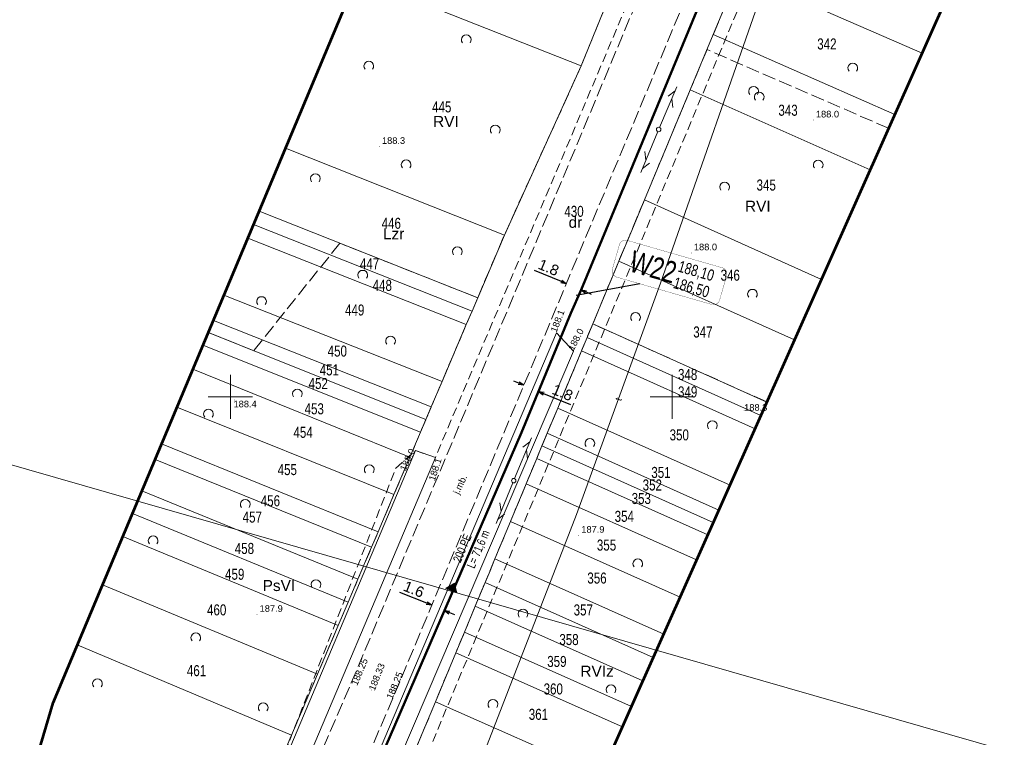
# Model space of a CAD drawing. Header units: metres. Extents: x 7482748 to 7484637, y 5684406 to 5687014.
# Tile 32 of 180: x 7483076 to 7483188, y 5685261 to 5685343. Entities that reach past the tile are written whole.
import ezdxf
from ezdxf.enums import TextEntityAlignment as Align
from ezdxf.lldxf.tags import DXFTag

# ---------------------------------------------------------------- set-up
doc = ezdxf.new("R2010")
doc.units = ezdxf.units.M
doc.header["$MEASUREMENT"] = 0
for name, pattern in [('1', [1.5, 1, -0.5]), ('KTJZ01_500', [2, 1.5, -0.5]), ('l217_500', [2, 1.5, -0.5]), ('l218_500', [1, 0.5, -0.5]), ('PTTL_500', [1.5, 1, -0.5])]:
    doc.linetypes.add(name, pattern=pattern)
for name, color, linetype, lineweight in [('.domiar', 250, 'Continuous', 9), ('.ks tłoczny', 104, 'Continuous', 50), ('_Dzialki', 7, 'Continuous', 0), ('_Dzialki_opis', 7, 'Continuous', 0), ('_Kontury', 7, 'Continuous', 0), ('_Kontury_opis', 7, 'Continuous', 0), ('_Podzial_sekcyjny_krzyze', 7, '1', 13), ('_Uzytki', 7, 'Continuous', 0), ('_Uzytki_opis', 7, 'Continuous', 0), ('_Zakres2', 7, 'Continuous', 0), ('GES__SUSM04_01P', 7, 'Continuous', 13), ('PTTL02_P', 7, 'Continuous', 13), ('RTPW01_P', 7, 'Continuous', 0), ('RTPW02_P', 7, 'Continuous', 0), ('SUPT_L_0', 30, 'Continuous', 13)]:
    doc.layers.add(name, color=color, linetype=linetype, lineweight=lineweight)
doc.layers.add('_ramki_nieplotowane', color=7, linetype='Continuous', lineweight=0, plot=False)
doc.layers.add('GES__SUPT_pL', color=7, linetype='Continuous', lineweight=13, true_color=0xff9100)
doc.layers.add('GES__SUPT_pT', color=7, linetype='Continuous', lineweight=13, true_color=0xff9100, transparency=0.25)
doc.layers.add('IS_kanalizacja_sanitarna', color=7, linetype='SOLID', true_color=0x000000)
doc.layers.add('IS_Opisy_działek_Net', color=7, linetype='SOLID', true_color=0x000000)
doc.layers.add('IS_Węzeł_sieci_kanalizacyjnej_-_opisy', color=7, linetype='Continuous')
for name, color, linetype, lineweight, transparency in [('KTJZ01_O', 7, 'KTJZ01_500', 13, 0.5), ('KTJZ01_T', 7, 'Continuous', 13, 0.25), ('PTRW02_O', 7, 'Continuous', 13, 0.5), ('PTTL02_O', 7, 'PTTL_500', 13, 0.5), ('RTPW01_G', 7, 'Continuous', 13, 0.25), ('RTPW02_G', 7, 'Continuous', 13, 0.25)]:
    doc.layers.add(name, color=color, linetype=linetype, lineweight=lineweight, transparency=transparency)
doc.styles.get("Standard").update_dxf_attribs({"font": 'simplex.shx', "width": 0.75})
doc.styles.add('STYL_ARIAL', font='simplex.shx', dxfattribs={"width": 0.75, "oblique": 0.1})
doc.styles.add('Style-Arial', font='arial.ttf')
tags = doc.linetypes.add('SOLID', pattern=[10, 10, 0]).pattern_tags.tags
tags[6:7] = [DXFTag(74, 4), DXFTag(75, 0), DXFTag(340, '0'), DXFTag(46, 0.0), DXFTag(50, 0.0), DXFTag(44, 0.0), DXFTag(45, 0.0)]
tags[4:5] = [DXFTag(74, 4), DXFTag(75, 0), DXFTag(340, '0'), DXFTag(46, 0.0), DXFTag(50, 0.0), DXFTag(44, 0.0), DXFTag(45, 0.0)]
doc.dimstyles.get("Standard").update_dxf_attribs({"dimtxt": 0.18, "dimasz": 0.18, "dimexe": 0.18, "dimexo": 0.0625, "dimgap": 0.09, "dimtad": 0, "dimtih": 1, "dimtoh": 1, "dimdec": 4, "dimzin": 0, "dimdsep": 46, "dimtxsty": 'Standard', "dimcen": 0.09, "dimadec": 0, "dimazin": 0, "dimtfac": 1, "dimtdec": 4, "dimtofl": 0, "dimtmove": 0, "dimatfit": 3, "dimfxl": 0, "dimtolj": 1, "dimtzin": 0, "dimarcsym": 0})

# ---------------------------------------------------------------- blocks, each defined once
blk = doc.blocks.new('RTPW01')
at = {"layer": 'RTPW01_P', "linetype": 'Continuous', "lineweight": 0}
h = blk.add_hatch(color=256, dxfattribs=at)
edge = h.paths.add_edge_path()
edge.add_arc((0, 0), 0.045, 0, 360)
blk = doc.blocks.new('RTPW01_1')
at = {"layer": 'RTPW02_P', "linetype": 'Continuous', "lineweight": 0}
h = blk.add_hatch(color=256, dxfattribs=at)
edge = h.paths.add_edge_path()
edge.add_arc((0, 0), 0.045, 0, 360)
blk = doc.blocks.new('PTTL02')
at = {"layer": 'PTTL02_P', "linetype": 'Continuous', "lineweight": 13}
blk.add_arc((0, 0), 0.55, 320.48, 219.52, dxfattribs=at)
blk = doc.blocks.new('SUSM04_01_3')
at = {"layer": 'GES__SUSM04_01P', "linetype": 'Continuous', "lineweight": 13}
blk.add_circle((0, 0), 0.25, dxfattribs=at)
blk = doc.blocks.new('SUPT01_19')
at = {"layer": 'SUPT_L_0', "color": 30, "linetype": 'Continuous', "lineweight": 13}
blk.add_line((0.25, 0), (5.25, 0), dxfattribs=at)
at = {"layer": 'SUPT_L_0', "color": 30, "linetype": 'Continuous', "lineweight": 13, "flags": 128}
for points in [[(3.77, 0), (2.9, -0.5)], [(3.9, 0.5), (4.77, 0)]]:
    blk.add_lwpolyline(points, dxfattribs=at)
blk = doc.blocks.new('SUPT01_20')
at = {"layer": 'SUPT_L_0', "color": 30, "linetype": 'Continuous', "lineweight": 13}
blk.add_line((0.25, 0), (5.25, 0), dxfattribs=at)
at = {"layer": 'SUPT_L_0', "color": 30, "linetype": 'Continuous', "lineweight": 13, "flags": 128}
for points in [[(3.77, 0), (2.9, -0.5)], [(3.9, 0.5), (4.77, 0)]]:
    blk.add_lwpolyline(points, dxfattribs=at)
blk = doc.blocks.new('SUPT01_21')
at = {"layer": 'SUPT_L_0', "color": 30, "linetype": 'Continuous', "lineweight": 13}
blk.add_line((0.25, 0), (5.25, 0), dxfattribs=at)
at = {"layer": 'SUPT_L_0', "color": 30, "linetype": 'Continuous', "lineweight": 13, "flags": 128}
for points in [[(3.77, 0), (2.9, -0.5)], [(3.9, 0.5), (4.77, 0)]]:
    blk.add_lwpolyline(points, dxfattribs=at)
blk = doc.blocks.new('SUPT01_22')
at = {"layer": 'SUPT_L_0', "color": 30, "linetype": 'Continuous', "lineweight": 13}
blk.add_line((0.25, 0), (5.25, 0), dxfattribs=at)
at = {"layer": 'SUPT_L_0', "color": 30, "linetype": 'Continuous', "lineweight": 13, "flags": 128}
for points in [[(3.77, 0), (2.9, -0.5)], [(3.9, 0.5), (4.77, 0)]]:
    blk.add_lwpolyline(points, dxfattribs=at)
blk = doc.blocks.new('TerminatorOpen_0.5')
at = {"color": 0, "linetype": 'ByBlock', "lineweight": -2}
for q in [(-1, 0.25), (-1, 0), (-1, -0.25)]:
    blk.add_line((0, 0), q, dxfattribs=at)
blk = doc.blocks.new('*D507')
at = {"layer": '.domiar', "color": 0, "linetype": 'Continuous', "lineweight": -2, "transparency": 16777216}
for p, q in [((7483137.46, 5685313.05), (7483134.43, 5685314.32)), ((7483140.26, 5685311.88), (7483140.82, 5685311.64))]:
    blk.add_line(p, q, dxfattribs=at)
at = {"layer": 'Defpoints', "color": 0, "linetype": 'Continuous', "transparency": 16777216}
for p in [(7483138.02, 5685312.81), (7483138.02, 5685312.81), (7483139.69, 5685312.11)]:
    blk.add_point(p, dxfattribs=at)
at = {"layer": '.domiar', "color": 0, "linetype": 'Continuous', "lineweight": -2, "transparency": 16777216, "xscale": 0.61, "yscale": 0.61, "zscale": 0.61}
for p, rotation in [((7483138.02, 5685312.81), 337.2919540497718), ((7483139.69, 5685312.11), 157.2919540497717)]:
    blk.add_blockref('TerminatorOpen_0.5', p, dxfattribs=dict(at, rotation=rotation))
at = {"layer": '.domiar', "color": 0, "linetype": 'Continuous', "transparency": 16777216, "insert": (7483136.02, 5685314.64), "char_height": 1.2, "attachment_point": 5, "rotation": 337.292, "style": 'Style-Arial'}
blk.add_mtext('\\A1;1.8', dxfattribs=at)
blk = doc.blocks.new('*D508')
at = {"layer": '.domiar', "color": 0, "linetype": 'Continuous', "lineweight": -2, "transparency": 16777216}
for p, q in [((7483122.23, 5685276.65), (7483119.19, 5685277.88)), ((7483124.8, 5685275.61), (7483125.36, 5685275.38))]:
    blk.add_line(p, q, dxfattribs=at)
at = {"layer": 'Defpoints', "color": 0, "linetype": 'Continuous', "transparency": 16777216}
for p in [(7483122.79, 5685276.42), (7483122.79, 5685276.42), (7483124.23, 5685275.84)]:
    blk.add_point(p, dxfattribs=at)
at = {"layer": '.domiar', "color": 0, "linetype": 'Continuous', "lineweight": -2, "transparency": 16777216, "xscale": 0.61, "yscale": 0.61, "zscale": 0.61}
for p, rotation in [((7483122.79, 5685276.42), 337.9510213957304), ((7483124.23, 5685275.84), 157.9510213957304)]:
    blk.add_blockref('TerminatorOpen_0.5', p, dxfattribs=dict(at, rotation=rotation))
at = {"layer": '.domiar', "color": 0, "linetype": 'Continuous', "transparency": 16777216, "insert": (7483120.77, 5685278.23), "char_height": 1.2, "attachment_point": 5, "rotation": 337.951, "style": 'Style-Arial'}
blk.add_mtext('\\A1;1.6', dxfattribs=at)
blk = doc.blocks.new('*D534')
at = {"layer": '.domiar', "color": 0, "linetype": 'Continuous', "lineweight": -2, "transparency": 16777216}
for p, q in [((7483132.65, 5685301.54), (7483132.08, 5685301.78)), ((7483133.1, 5685301.03), (7483133.1, 5685301.03)), ((7483134.77, 5685300.34), (7483134.77, 5685300.34)), ((7483135.45, 5685300.39), (7483138.48, 5685299.14))]:
    blk.add_line(p, q, dxfattribs=at)
at = {"layer": 'Defpoints', "color": 0, "linetype": 'Continuous', "transparency": 16777216}
for p in [(7483133.21, 5685301.31), (7483134.88, 5685300.62), (7483134.88, 5685300.62)]:
    blk.add_point(p, dxfattribs=at)
at = {"layer": '.domiar', "color": 0, "linetype": 'Continuous', "lineweight": -2, "transparency": 16777216, "xscale": 0.61, "yscale": 0.61, "zscale": 0.61}
for p, rotation in [((7483133.21, 5685301.31), 337.6134851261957), ((7483134.88, 5685300.62), 157.6134851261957)]:
    blk.add_blockref('TerminatorOpen_0.5', p, dxfattribs=dict(at, rotation=rotation))
at = {"layer": '.domiar', "color": 0, "linetype": 'Continuous', "transparency": 16777216, "insert": (7483137.6, 5685300.49), "char_height": 1.2, "attachment_point": 5, "rotation": 337.6135, "style": 'Style-Arial'}
blk.add_mtext('\\A1;1.8', dxfattribs=at)

msp = doc.modelspace()

# ---------------------------------------------------------------- hatches: boundary and pattern name
at = {"layer": 'IS_kanalizacja_sanitarna', "linetype": 'Continuous', "ltscale": 0.01}
msp.add_hatch(color=256, dxfattribs=at).paths.add_polyline_path([(7483125.38681, 5685278.97944), (7483124.30623, 5685278.35108), (7483125.68748, 5685277.76614)])

# ---------------------------------------------------------------- linework, layer by layer
at = {"layer": '.ks tłoczny', "color": 111, "linetype": 'Continuous', "true_color": 0x70ffb8}
msp.add_lwpolyline([(7483111.53955, 5685245.5292), (7483115.24032, 5685255.09944), (7483132.95539, 5685295.95592), (7483138.54339, 5685309.4733), (7483139.69493, 5685312.11185), (7483174.85444, 5685396.9917), (7483187.06249, 5685425.36005)], dxfattribs=at)
at = {"layer": '_Dzialki', "color": 96, "linetype": 'Continuous', "true_color": 0x008000, "flags": 128}
for points in [[(7483139.71, 5685337.45), (7483114.35, 5685347.48)], [(7483154.66, 5685341.02), (7483157.55, 5685347.95)], [(7483178.28, 5685338.89), (7483157.55, 5685347.95)], [(7483142.27, 5685343.75), (7483139.71, 5685337.45)], [(7483152.04, 5685334.74), (7483154.66, 5685341.02)], [(7483175.2, 5685331.97), (7483154.66, 5685341.02)], [(7483139.71, 5685337.45), (7483131.01, 5685318.31)], [(7483146.86, 5685322.28), (7483152.04, 5685334.74)], [(7483172.41, 5685325.68), (7483152.04, 5685334.74)], [(7483131.01, 5685318.31), (7483106.24, 5685328.13)], [(7483145.42, 5685318.82), (7483146.86, 5685322.28)], [(7483166.89, 5685313.29), (7483146.86, 5685322.28)], [(7483127.99, 5685311.21), (7483103.25, 5685321)], [(7483127.35, 5685309.69), (7483102.61, 5685319.49)], [(7483126.7, 5685308.18), (7483101.98, 5685317.97)], [(7483131.01, 5685318.31), (7483127.99, 5685311.21)], [(7483143.96, 5685315.36), (7483145.42, 5685318.82)], [(7483141.02, 5685308.25), (7483143.96, 5685315.36)], [(7483163.85, 5685306.44), (7483143.96, 5685315.36)], [(7483123.96, 5685301.74), (7483099.28, 5685311.52)], [(7483127.99, 5685311.21), (7483127.35, 5685309.69)], [(7483127.35, 5685309.69), (7483126.7, 5685308.18)], [(7483122.74, 5685298.88), (7483098.08, 5685308.66)], [(7483126.7, 5685308.18), (7483123.96, 5685301.74)], [(7483140.37, 5685306.72), (7483141.02, 5685308.25)], [(7483160.73, 5685299.42), (7483141.02, 5685308.25)], [(7483122.14, 5685297.46), (7483097.5, 5685307.29)], [(7483121.53, 5685296.02), (7483096.9, 5685305.86)], [(7483139.74, 5685305.2), (7483140.37, 5685306.72)], [(7483160.05, 5685297.9), (7483140.37, 5685306.72)], [(7483137.06, 5685298.74), (7483139.74, 5685305.2)], [(7483159.38, 5685296.4), (7483139.74, 5685305.2)], [(7483120.32, 5685293.18), (7483095.75, 5685303.12)], [(7483123.96, 5685301.74), (7483122.74, 5685298.88)], [(7483118.52, 5685288.95), (7483093.95, 5685298.83)], [(7483122.74, 5685298.88), (7483122.14, 5685297.46)], [(7483135.86, 5685295.88), (7483137.06, 5685298.74)], [(7483156.55, 5685290.03), (7483137.06, 5685298.74)], [(7483122.14, 5685297.46), (7483121.53, 5685296.02)], [(7483121.53, 5685296.02), (7483120.32, 5685293.18)], [(7483135.26, 5685294.45), (7483135.86, 5685295.88)], [(7483155.29, 5685287.2), (7483135.86, 5685295.88)], [(7483116.72, 5685284.72), (7483092.21, 5685294.67)], [(7483134.68, 5685293.02), (7483135.26, 5685294.45)], [(7483154.66, 5685285.79), (7483135.26, 5685294.45)], [(7483115.98, 5685282.98), (7483091.48, 5685292.93)], [(7483120.32, 5685293.18), (7483118.52, 5685288.95)], [(7483133.48, 5685290.16), (7483134.68, 5685293.02)], [(7483154.03, 5685284.38), (7483134.68, 5685293.02)], [(7483131.71, 5685285.91), (7483133.48, 5685290.16)], [(7483152.77, 5685281.55), (7483133.48, 5685290.16)], [(7483114.44, 5685279.38), (7483089.99, 5685289.38)], [(7483118.52, 5685288.95), (7483116.72, 5685284.72)], [(7483113.33, 5685276.76), (7483088.91, 5685286.8)], [(7483129.94, 5685281.67), (7483131.71, 5685285.91)], [(7483150.91, 5685277.35), (7483131.71, 5685285.91)], [(7483116.72, 5685284.72), (7483115.98, 5685282.98)], [(7483112.21, 5685274.14), (7483087.82, 5685284.2)], [(7483115.98, 5685282.98), (7483114.44, 5685279.38)], [(7483129.39, 5685280.33), (7483129.94, 5685281.67)], [(7483149.04, 5685273.16), (7483129.94, 5685281.67)], [(7483128.82, 5685278.99), (7483129.39, 5685280.33)], [(7483114.44, 5685279.38), (7483113.33, 5685276.76)], [(7483127.71, 5685276.31), (7483128.82, 5685278.99)], [(7483147.86, 5685270.51), (7483128.82, 5685278.99)], [(7483109.87, 5685268.63), (7483085.54, 5685278.75)], [(7483113.33, 5685276.76), (7483112.21, 5685274.14)], [(7483126.49, 5685273.36), (7483127.71, 5685276.31)], [(7483146.69, 5685267.87), (7483127.71, 5685276.31)], [(7483112.21, 5685274.14), (7483109.87, 5685268.63)], [(7483125.52, 5685271.05), (7483126.49, 5685273.36)], [(7483145.4, 5685264.97), (7483126.49, 5685273.36)], [(7483106.93, 5685261.73), (7483082.68, 5685271.93)], [(7483123.22, 5685265.51), (7483125.52, 5685271.05)], [(7483144.38, 5685262.67), (7483125.52, 5685271.05)], [(7483109.87, 5685268.63), (7483106.93, 5685261.73)], [(7483120.33, 5685258.59), (7483123.22, 5685265.51)], [(7483141.95, 5685257.21), (7483123.22, 5685265.51)], [(7483106.93, 5685261.73), (7483100.79, 5685247.31)]]:
    msp.add_lwpolyline(points, dxfattribs=at)
at = {"layer": '_Kontury', "color": 96, "linetype": 'l217_500', "true_color": 0x008000, "flags": 128}
for points in [[(7483157.55, 5685347.95), (7483154.66, 5685341.02)], [(7483139.71, 5685337.45), (7483142.27, 5685343.75)], [(7483154.66, 5685341.02), (7483153.95, 5685339.3)], [(7483153.95, 5685339.3), (7483152.04, 5685334.74)], [(7483174.5, 5685330.39), (7483153.95, 5685339.3)], [(7483131.01, 5685318.31), (7483139.71, 5685337.45)], [(7483152.04, 5685334.74), (7483146.86, 5685322.28)], [(7483146.86, 5685322.28), (7483145.42, 5685318.82)], [(7483127.99, 5685311.21), (7483131.01, 5685318.31)], [(7483145.42, 5685318.82), (7483143.96, 5685315.36)], [(7483112.38, 5685317.39), (7483102.65, 5685305.23)], [(7483127.99, 5685311.21), (7483112.38, 5685317.39)], [(7483143.96, 5685315.36), (7483141.02, 5685308.25)], [(7483127.35, 5685309.69), (7483127.99, 5685311.21)], [(7483126.7, 5685308.18), (7483127.35, 5685309.69)], [(7483123.96, 5685301.74), (7483126.7, 5685308.18)], [(7483141.02, 5685308.25), (7483140.37, 5685306.72)], [(7483141.02, 5685308.25), (7483160.73, 5685299.42)], [(7483102.65, 5685305.23), (7483097.5, 5685307.29)], [(7483140.37, 5685306.72), (7483139.74, 5685305.2)], [(7483139.74, 5685305.2), (7483137.06, 5685298.74)], [(7483122.74, 5685298.88), (7483123.96, 5685301.74)], [(7483122.14, 5685297.46), (7483122.74, 5685298.88)], [(7483137.06, 5685298.74), (7483135.86, 5685295.88)], [(7483121.53, 5685296.02), (7483122.14, 5685297.46)], [(7483120.32, 5685293.18), (7483121.53, 5685296.02)], [(7483135.86, 5685295.88), (7483135.26, 5685294.45)], [(7483135.26, 5685294.45), (7483134.68, 5685293.02)], [(7483118.52, 5685288.95), (7483120.32, 5685293.18)], [(7483134.68, 5685293.02), (7483133.48, 5685290.16)], [(7483133.48, 5685290.16), (7483131.71, 5685285.91)], [(7483116.72, 5685284.72), (7483118.52, 5685288.95)], [(7483131.71, 5685285.91), (7483129.94, 5685281.67)], [(7483115.98, 5685282.98), (7483116.72, 5685284.72)], [(7483114.44, 5685279.38), (7483115.98, 5685282.98)], [(7483129.94, 5685281.67), (7483128.82, 5685278.99)], [(7483113.33, 5685276.76), (7483114.44, 5685279.38)], [(7483128.82, 5685278.99), (7483127.71, 5685276.31)], [(7483112.21, 5685274.14), (7483113.33, 5685276.76)], [(7483127.71, 5685276.31), (7483126.49, 5685273.36)], [(7483109.87, 5685268.63), (7483112.21, 5685274.14)], [(7483126.49, 5685273.36), (7483125.52, 5685271.05)], [(7483125.52, 5685271.05), (7483123.22, 5685265.51)], [(7483106.93, 5685261.73), (7483109.87, 5685268.63)], [(7483123.22, 5685265.51), (7483120.33, 5685258.59)], [(7483100.79, 5685247.31), (7483106.93, 5685261.73)]]:
    msp.add_lwpolyline(points, dxfattribs=at)
at = {"layer": '_Podzial_sekcyjny_krzyze', "linetype": 'Continuous'}
for p, q in [((7483100, 5685297.5), (7483100, 5685302.5)), ((7483150, 5685297.5), (7483150, 5685302.5)), ((7483097.5, 5685300), (7483102.5, 5685300)), ((7483147.5, 5685300), (7483152.5, 5685300))]:
    msp.add_line(p, q, dxfattribs=at)
at = {"layer": '_ramki_nieplotowane', "color": 3, "linetype": 'Continuous', "lineweight": 0, "flags": 128}
msp.add_lwpolyline([(7482859.59, 5684916.76), (7483145.04, 5684834.73), (7483261.18, 5685238.87), (7482975.72, 5685320.9), (7482859.59, 5684916.76)], close=True, dxfattribs=at)
at = {"layer": '_Uzytki', "color": 96, "linetype": 'l218_500', "true_color": 0x008000, "flags": 128}
for points in [[(7483157.55, 5685347.95), (7483154.66, 5685341.02)], [(7483139.71, 5685337.45), (7483142.27, 5685343.75)], [(7483154.66, 5685341.02), (7483153.95, 5685339.3)], [(7483153.95, 5685339.3), (7483152.04, 5685334.74)], [(7483131.01, 5685318.31), (7483139.71, 5685337.45)], [(7483152.04, 5685334.74), (7483146.86, 5685322.28)], [(7483146.86, 5685322.28), (7483145.42, 5685318.82)], [(7483127.99, 5685311.21), (7483131.01, 5685318.31)], [(7483145.42, 5685318.82), (7483143.96, 5685315.36)], [(7483143.96, 5685315.36), (7483141.02, 5685308.25)], [(7483127.35, 5685309.69), (7483127.99, 5685311.21)], [(7483126.7, 5685308.18), (7483127.35, 5685309.69)], [(7483123.96, 5685301.74), (7483126.7, 5685308.18)], [(7483141.02, 5685308.25), (7483140.37, 5685306.72)], [(7483140.37, 5685306.72), (7483139.74, 5685305.2)], [(7483139.74, 5685305.2), (7483137.06, 5685298.74)], [(7483122.74, 5685298.88), (7483123.96, 5685301.74)], [(7483122.14, 5685297.46), (7483122.74, 5685298.88)], [(7483137.06, 5685298.74), (7483135.86, 5685295.88)], [(7483121.53, 5685296.02), (7483122.14, 5685297.46)], [(7483120.32, 5685293.18), (7483121.53, 5685296.02)], [(7483135.86, 5685295.88), (7483135.26, 5685294.45)], [(7483135.26, 5685294.45), (7483134.68, 5685293.02)], [(7483118.52, 5685288.95), (7483120.32, 5685293.18)], [(7483134.68, 5685293.02), (7483133.48, 5685290.16)], [(7483133.48, 5685290.16), (7483131.71, 5685285.91)], [(7483116.72, 5685284.72), (7483118.52, 5685288.95)], [(7483131.71, 5685285.91), (7483129.94, 5685281.67)], [(7483115.98, 5685282.98), (7483116.72, 5685284.72)], [(7483114.44, 5685279.38), (7483115.98, 5685282.98)], [(7483129.94, 5685281.67), (7483128.82, 5685278.99)], [(7483113.33, 5685276.76), (7483114.44, 5685279.38)], [(7483128.82, 5685278.99), (7483127.71, 5685276.31)], [(7483112.21, 5685274.14), (7483113.33, 5685276.76)], [(7483127.71, 5685276.31), (7483126.49, 5685273.36)], [(7483109.87, 5685268.63), (7483112.21, 5685274.14)], [(7483126.49, 5685273.36), (7483125.52, 5685271.05)], [(7483125.52, 5685271.05), (7483123.22, 5685265.51)], [(7483106.93, 5685261.73), (7483109.87, 5685268.63)], [(7483123.22, 5685265.51), (7483120.33, 5685258.59)], [(7483100.79, 5685247.31), (7483106.93, 5685261.73)]]:
    msp.add_lwpolyline(points, dxfattribs=at)
at = {"layer": '_Zakres2', "color": 250, "linetype": 'Continuous', "lineweight": 53, "flags": 128}
for points in [[(7482829.67654, 5684768.25134), (7482942.87, 5684811.32), (7482955.9, 5684816.87), (7482934.26, 5684841.74), (7482940.7, 5684859.12), (7482955.35, 5684902.48), (7482970.59, 5684932.56), (7483043.25, 5684948.38), (7483080.44, 5685025.6), (7483077.4, 5685252.91), (7483077.77, 5685257.98), (7483079.94, 5685265.4), (7483148.95, 5685430.02)], [(7483207.76, 5685405.15), (7483137.49, 5685247.19), (7483140.53, 5685019.34), (7483139.99, 5685013.26), (7483137.56, 5685005.92), (7483096.93, 5684921.54), (7483096.11, 5684919.96), (7483039.08, 5684817.62)]]:
    msp.add_lwpolyline(points, dxfattribs=at)
at = {"layer": 'GES__SUPT_pL', "linetype": 'Continuous', "lineweight": 13, "flags": 128}
msp.add_lwpolyline([(7483117.97, 5685058.87), (7483117.51, 5685069.93), (7483116.62, 5685082.61), (7483118.3, 5685095.28), (7483116.03, 5685132.64), (7483115.21, 5685150.14), (7483114.82, 5685154.18), (7483114.09, 5685161.65), (7483114.83, 5685169.3), (7483117.18, 5685180.89), (7483116.85, 5685186.95), (7483116.45, 5685200.31), (7483117.93, 5685209.52), (7483119.8, 5685222.9), (7483124.51, 5685248.86), (7483139.17, 5685286.69), (7483148.69, 5685312.88), (7483161.1, 5685348.44)], dxfattribs=at)
at = {"layer": 'IS_kanalizacja_sanitarna', "linetype": 'Continuous', "ltscale": 0.01, "const_width": 0.02}
msp.add_lwpolyline([(7483125.38681, 5685278.97944), (7483124.30623, 5685278.35108), (7483125.68748, 5685277.76614), (7483125.38681, 5685278.97944)], dxfattribs=at)
at = {"layer": 'IS_Węzeł_sieci_kanalizacyjnej_-_opisy', "color": 18, "linetype": 'SOLID', "ltscale": 0.01, "true_color": 0x000000, "const_width": 0.03}
msp.add_lwpolyline([(7483143.72539, 5685313.55287), (7483154.4786, 5685310.45696, 0.414214), (7483155.36969, 5685310.94965), (7483156.1665, 5685313.71723, 0.414214), (7483155.6738, 5685314.60833), (7483144.9206, 5685317.70424, 0.414214), (7483144.0295, 5685317.21155), (7483143.2327, 5685314.44397, 0.414214), (7483143.72539, 5685313.55287)], format="xyb", dxfattribs=at)
at = {"layer": 'IS_Węzeł_sieci_kanalizacyjnej_-_opisy', "color": 18, "linetype": 'SOLID', "ltscale": 0.01, "true_color": 0x000000}
msp.add_lwpolyline([(7483146.3373, 5685312.80089), (7483139.14618, 5685311.47039)], dxfattribs=at)
at = {"layer": 'KTJZ01_O', "linetype": 'KTJZ01_500', "lineweight": 13, "flags": 128}
for points in [[(7483221.07, 5685563.87), (7483222.18, 5685542.46), (7483221.53, 5685535.26), (7483216.87, 5685514.67), (7483204.85, 5685486.19), (7483191.59, 5685454.78), (7483151.63, 5685358.17), (7483113.66, 5685267.56), (7483106.87, 5685251.95), (7483101.26, 5685234.59), (7483099.86, 5685220.3), (7483103.41, 5685118.86), (7483107.96, 5684987.3)], [(7483113.97, 5684956.93), (7483112.85, 5684988.18), (7483108.34, 5685118.98), (7483104.76, 5685219.9), (7483106.05, 5685233.41), (7483111.87, 5685250.71), (7483118.32, 5685265.73), (7483156.33, 5685356.56), (7483196.51, 5685453.56), (7483209.55, 5685484.36), (7483221.55, 5685513.06), (7483221.82, 5685513.58), (7483222.2, 5685514.44), (7483222.44, 5685514.98)]]:
    msp.add_lwpolyline(points, dxfattribs=at)
at = {"layer": 'PTRW02_O', "linetype": 'Continuous', "lineweight": 13, "flags": 128}
msp.add_lwpolyline([(7483117.58, 5684964.42), (7483116.03, 5684999.53), (7483113.68, 5685057.2), (7483112.17, 5685113.49), (7483109.78, 5685175.41), (7483108.52, 5685216.44), (7483109.26, 5685229.12), (7483113.1, 5685244.94), (7483138.84, 5685305.16), (7483136.91, 5685307.23), (7483110.77, 5685245.57), (7483106.65, 5685229.19), (7483106.65, 5685211.85), (7483107.79, 5685174.86), (7483109.86, 5685113.53), (7483111.61, 5685058.54), (7483113.78, 5684998.61), (7483115.27, 5684959.63)], dxfattribs=at)
msp.add_lwpolyline([(7483123.21, 5685293.16), (7483120.94, 5685293.92), (7483102.96, 5685251.33), (7483096.2, 5685230.17), (7483098.16, 5685174.16), (7483100.39, 5685113.17), (7483102.12, 5685058.32), (7483103.87, 5685023.41), (7483104.49, 5684986.77), (7483106.47, 5684987.27), (7483105.73, 5685024.81), (7483104.45, 5685058.5), (7483102.6, 5685113.13), (7483100.62, 5685174.46), (7483098.55, 5685229.65), (7483105.23, 5685250.6), (7483123.21, 5685293.16)], close=True, dxfattribs=at)
at = {"layer": 'PTTL02_O', "linetype": 'PTTL_500', "lineweight": 13, "flags": 128}
for points in [[(7483089.33, 5684970.52), (7483086.07, 5684986.89), (7483102.79, 5685004.22), (7483100.89, 5685064.81), (7483096.55, 5685191.25), (7483095.18, 5685231.51), (7483118.7, 5685291.89), (7483120.94, 5685293.92), (7483123.21, 5685293.16), (7483153.03, 5685363.66), (7483173.01, 5685415.81), (7483148.27, 5685428.4)], [(7483206.01, 5685401.21), (7483187.02, 5685414.81), (7483116.09, 5685244.65), (7483111.77, 5685228), (7483118.26, 5684965.85)]]:
    msp.add_lwpolyline(points, dxfattribs=at)

# ---------------------------------------------------------------- block references
at = {"layer": 'GES__SUSM04_01P', "linetype": 'Continuous', "lineweight": 13, "rotation": 270}
for p in [(7483148.47, 5685330.26), (7483132.07, 5685290.52)]:
    msp.add_blockref('SUSM04_01_3', p, dxfattribs=at)
at = {"layer": 'PTTL02_P', "linetype": 'Continuous', "lineweight": 13}
for p in [(7483126.7, 5685340.41), (7483115.67, 5685337.43), (7483170.44, 5685337.22), (7483159.22, 5685334.57), (7483159.85, 5685333.94), (7483129.98, 5685330.2), (7483119.89, 5685326.26), (7483166.53, 5685326.25), (7483109.62, 5685324.69), (7483155.94, 5685323.73), (7483125.69, 5685316.42), (7483114.98, 5685313.77), (7483103.53, 5685310.79), (7483159.09, 5685311.62), (7483145.86, 5685308.98), (7483118.13, 5685306.33), (7483107.58, 5685300.34), (7483097.52, 5685298.06), (7483154.55, 5685296.74), (7483140.69, 5685294.73), (7483115.72, 5685291.77), (7483101.69, 5685287.84), (7483091.26, 5685283.72), (7483146.11, 5685281.11), (7483109.69, 5685278.76), (7483133.12, 5685275.43), (7483096.09, 5685272.75), (7483084.96, 5685267.56), (7483143.08, 5685266.86), (7483129.72, 5685265.22), (7483103.72, 5685264.83)]:
    msp.add_blockref('PTTL02', p, dxfattribs=at)
at = {"layer": 'RTPW01_P', "linetype": 'Continuous', "lineweight": 0}
for p in [(7483165.97, 5685331.32), (7483116.86, 5685328.33), (7483152.16, 5685316.29), (7483136.91, 5685307.23), (7483138.84, 5685305.16), (7483100.45, 5685299.66), (7483158.15, 5685298.43), (7483120.94, 5685293.92), (7483123.21, 5685293.16), (7483139.42, 5685284.33), (7483103.01, 5685275.38)]:
    msp.add_blockref('RTPW01', p, dxfattribs=at)
at = {"layer": 'RTPW02_P', "linetype": 'Continuous', "lineweight": 0}
for p in [(7483113.66, 5685267.56), (7483115.98, 5685266.83), (7483118.32, 5685265.73)]:
    msp.add_blockref('RTPW01_1', p, dxfattribs=at)
at = {"layer": 'SUPT_L_0', "color": 30, "linetype": 'Continuous', "lineweight": 13}
for name, p, rotation in [('SUPT01_22', (7483148.47, 5685330.26), 66.77), ('SUPT01_21', (7483148.47, 5685330.26), 247.57), ('SUPT01_20', (7483132.07, 5685290.52), 67.57), ('SUPT01_19', (7483132.07, 5685290.52), 247.57)]:
    msp.add_blockref(name, p, dxfattribs=dict(at, rotation=rotation))

# ---------------------------------------------------------------- texts
at = {"layer": '_Dzialki_opis', "color": 96, "true_color": 0x008000, "char_height": 1.25, "attachment_point": 7, "line_spacing_factor": 0.6, "style": 'STYL_ARIAL'}
for s, insert in [('\\fArial|b0|i0|c238238|p39;342', (7483166.42, 5685339.29)), ('\\fArial|b0|i0|c238238|p39;445', (7483122.83, 5685332.17)), ('\\fArial|b0|i0|c238238|p39;343', (7483162.02, 5685331.79)), ('\\fArial|b0|i0|c238238|p39;345', (7483159.55, 5685323.33)), ('\\fArial|b0|i0|c238238|p39;430', (7483137.8, 5685320.35)), ('\\fArial|b0|i0|c238238|p39;446', (7483117.12, 5685319)), ('\\fArial|b0|i0|c238238|p39;447', (7483114.66, 5685314.44)), ('\\fArial|b0|i0|c238238|p39;346', (7483155.48, 5685313.13)), ('\\fArial|b0|i0|c238238|p39;448', (7483116.1, 5685311.98)), ('\\fArial|b0|i0|c238238|p39;449', (7483112.98, 5685309.19)), ('\\fArial|b0|i0|c238238|p39;347', (7483152.39, 5685306.7)), ('\\fArial|b0|i0|c238238|p39;450', (7483111.01, 5685304.54)), ('\\fArial|b0|i0|c238238|p39;451', (7483110.11, 5685302.41)), ('\\fArial|b0|i0|c238238|p39;348', (7483150.66, 5685301.89)), ('\\fArial|b0|i0|c238238|p39;452', (7483108.85, 5685300.87)), ('\\fArial|b0|i0|c238238|p39;349', (7483150.66, 5685299.92)), ('\\fArial|b0|i0|c238238|p39;453', (7483108.4, 5685298.01)), ('\\fArial|b0|i0|c238238|p39;454', (7483107.14, 5685295.35)), ('\\fArial|b0|i0|c238238|p39;350', (7483149.71, 5685295.06)), ('\\fArial|b0|i0|c238238|p39;455', (7483105.35, 5685291.13)), ('\\fArial|b0|i0|c238238|p39;351', (7483147.64, 5685290.81)), ('\\fArial|b0|i0|c238238|p39;352', (7483146.66, 5685289.39)), ('\\fArial|b0|i0|c238238|p39;353', (7483145.41, 5685287.86)), ('\\fArial|b0|i0|c238238|p39;456', (7483103.44, 5685287.6)), ('\\fArial|b0|i0|c238238|p39;457', (7483101.39, 5685285.76)), ('\\fArial|b0|i0|c238238|p39;354', (7483143.49, 5685285.84)), ('\\fArial|b0|i0|c238238|p39;458', (7483100.5, 5685282.21)), ('\\fArial|b0|i0|c238238|p39;355', (7483141.48, 5685282.59)), ('\\fArial|b0|i0|c238238|p39;459', (7483099.4, 5685279.29)), ('\\fArial|b0|i0|c238238|p39;356', (7483140.4, 5685278.86)), ('\\fArial|b0|i0|c238238|p39;460', (7483097.36, 5685275.26)), ('\\fArial|b0|i0|c238238|p39;357', (7483138.85, 5685275.25)), ('\\fArial|b0|i0|c238238|p39;358', (7483137.23, 5685271.9)), ('\\fArial|b0|i0|c238238|p39;359', (7483135.86, 5685269.42)), ('\\fArial|b0|i0|c238238|p39;461', (7483095.08, 5685268.38)), ('\\fArial|b0|i0|c238238|p39;360', (7483135.45, 5685266.31)), ('\\fArial|b0|i0|c238238|p39;361', (7483133.77, 5685263.44))]:
    msp.add_mtext(s, dxfattribs=dict(at, insert=insert))
at = {"layer": '_Kontury_opis', "color": 96, "linetype": 'Continuous', "lineweight": 13, "true_color": 0x008000, "style": 'Style-Arial'}
for s, p in [('RVI', (7483122.94, 5685330.54)), ('RVI', (7483158.24, 5685320.95)), ('PsVI', (7483103.65, 5685278.03)), ('RVIz', (7483139.61, 5685268.34))]:
    msp.add_text(s, height=1.25, dxfattribs=at).set_placement(p)
at = {"layer": '_Uzytki_opis', "color": 96, "linetype": 'Continuous', "lineweight": 13, "true_color": 0x008000, "style": 'Style-Arial'}
for s, p in [('dr', (7483138.28, 5685319.13)), ('Lzr', (7483117.27, 5685317.83))]:
    msp.add_text(s, height=1.25, dxfattribs=at).set_placement(p)
at = {"layer": 'GES__SUPT_pT', "linetype": 'Continuous', "lineweight": 13, "style": 'Style-Arial'}
msp.add_text('t', height=0.75, rotation=70.02, dxfattribs=at).set_placement((7483143.91, 5685299.74), align=Align.MIDDLE_CENTER)
at = {"layer": 'IS_Opisy_działek_Net', "linetype": 'Continuous', "ltscale": 0.01, "char_height": 0.9648, "rotation": 67.0385491}
for s, insert, attachment_point in [('\\fArial|b0|i0;L= 71,6 m', (7483126.72117, 5685280.88059), 1), ('{\\fArial|b0|i0|c238|p34;200 PE}', (7483126.05822, 5685281.16147), 7)]:
    msp.add_mtext(s, dxfattribs=dict(at, insert=insert, attachment_point=attachment_point))
at = {"layer": 'IS_Węzeł_sieci_kanalizacyjnej_-_opisy', "color": 18, "linetype": 'SOLID', "ltscale": 0.01, "true_color": 0x000000, "rotation": 343.9385491}
for s, insert, char_height, attachment_point in [('\\fArial|b0|i0;W22', (7483150.05439, 5685312.80089), 2.448, 9), ('\\fArial|b0|i0;188,10', (7483150.49776, 5685313.97942), 1.2888, 7), ('\\fArial|b0|i0;186,50', (7483150.38422, 5685313.58504), 1.2888, 1)]:
    msp.add_mtext(s, dxfattribs=dict(at, insert=insert, char_height=char_height, attachment_point=attachment_point))
at = {"layer": 'KTJZ01_T', "linetype": 'Continuous', "lineweight": 13, "style": 'Style-Arial'}
msp.add_text('j.mb.', height=0.75, rotation=64.4, dxfattribs=at).set_placement((7483125.85, 5685288.91))
at = {"layer": 'RTPW01_G', "linetype": 'Continuous', "lineweight": 13, "style": 'Style-Arial'}
for s, p in [('188.0', (7483166.27, 5685331.62)), ('188.3', (7483117.16, 5685328.63)), ('188.0', (7483152.46, 5685316.59)), ('188.4', (7483100.36, 5685298.82)), ('188.3', (7483158.15, 5685298.43)), ('187.9', (7483139.72, 5685284.63)), ('187.9', (7483103.31, 5685275.68))]:
    msp.add_text(s, height=0.75, dxfattribs=at).set_placement(p)
for s, rotation, p in [('188.1', 68.98, (7483136.91, 5685307.23)), ('188.0', 62.84, (7483138.84, 5685305.16))]:
    msp.add_text(s, height=0.75, rotation=rotation, dxfattribs=at).set_placement(p)
msp.add_text('188.0', height=0.75, rotation=64.78, dxfattribs=at).set_placement((7483120.94, 5685293.92), align=Align.RIGHT)
msp.add_text('188.1', height=0.75, rotation=72.49, dxfattribs=at).set_placement((7483123.21, 5685293.16), align=Align.TOP_RIGHT)
at = {"layer": 'RTPW02_G', "linetype": 'Continuous', "lineweight": 13, "style": 'Style-Arial'}
msp.add_text('188.25', height=0.75, rotation=67.27, dxfattribs=at).set_placement((7483113.66, 5685267.56), align=Align.TOP_LEFT)
msp.add_text('188.33', height=0.75, rotation=68.44, dxfattribs=at).set_placement((7483115.98, 5685266.83), align=Align.MIDDLE_LEFT)
msp.add_text('188.25', height=0.75, rotation=67.29, dxfattribs=at).set_placement((7483118.32, 5685265.73))

# ---------------------------------------------------------------- dimensions: what is measured, and where the dimension line sits
at = {"layer": '.domiar', "color": 7, "linetype": 'Continuous'}
for p1, p2, picture, middle in [((7483139.69493, 5685312.11185), (7483138.02248, 5685312.81172), '*D507', (7483136.01592, 5685314.6408)), ((7483133.20976, 5685301.31107), (7483134.88408, 5685300.62143), '*D534', (7483137.59607, 5685300.49145)), ((7483124.23341, 5685275.8403), (7483122.79474, 5685276.42299), '*D508', (7483120.76879, 5685278.22825))]:
    dim = msp.add_aligned_dim(p1=p1, p2=p2, distance=0, dimstyle='Standard', override={"dimtxt": 1.2, "dimasz": 0.61, "dimexe": 0.3, "dimexo": 0.3, "dimgap": 0.3, "dimtad": 1, "dimtih": 0, "dimtoh": 0, "dimdec": 1, "dimzin": 11, "dimdsep": 0, "dimtxsty": 'Style-Arial', "dimblk": 'TerminatorOpen_0.5', "dimadec": 4, "dimazin": 3, "dimtdec": 1, "dimatfit": 1, "dimldrblk": 'TerminatorOpen_0.5', "dimfrac": 2, "dimtzin": 11}, dxfattribs=at)
    dim.commit()
    dim.dimension.update_dxf_attribs({"geometry": picture, "text_midpoint": middle})

doc.saveas('drawing.dxf')
